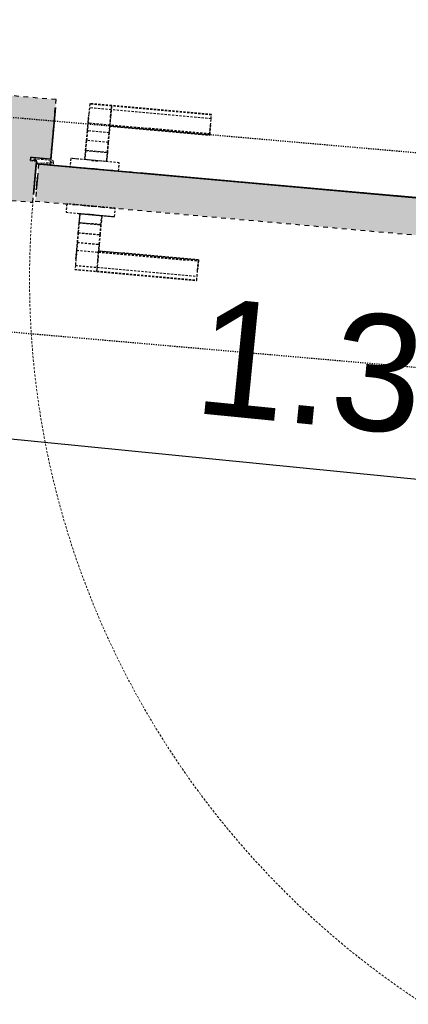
# Model space of a CAD drawing. Header units: centimetres. Extents: x -3926 to 10306, y -31136 to 469.
# Tile 27 of 42: x -947 to -905, y -2411 to -2305. Entities that reach past the tile are written whole.
import ezdxf

# ---------------------------------------------------------------- set-up
doc = ezdxf.new("R2010")
doc.units = ezdxf.units.CM
for name, pattern in [('Alignement de la ligne', [1, 0.5, -0.5]), ('Projeté', [0.396875, 0.238125, -0.15875]), ('Tiret_2_', [0.25, 0.125, -0.125])]:
    doc.linetypes.add(name, pattern=pattern)
for name, color, linetype, lineweight in [('0-1', 7, 'Continuous', 5), ('COTGEN', 7, 'Continuous', 30), ('COTGEN-50', 7, 'Continuous', 30), ('PORTE-1', 7, 'Continuous', 18), ('SOL', 7, 'Continuous', 25)]:
    doc.layers.add(name, color=color, linetype=linetype, lineweight=lineweight)
for name, color, linetype, lineweight, true_color in [('A-DOOR-1', 4, 'Alignement de la ligne', 25, 0x00ffff), ('A-DOOR-FRAM-1', 4, 'Alignement de la ligne', 25, 0x00ffff), ('ANNOTATIONS-1', 4, 'Projeté', 25, 0x00ffff), ('ANNOTATIONS-2', 4, 'Projeté', 18, 0x00ffff), ('COTGEN-1', 9, 'Continuous', 30, 0x808080), ('PORTE-10', 5, 'Continuous', 25, 0x0000ff), ('PORTE-11', 5, 'Tiret_2_', 25, 0x0000ff), ('PORTE-2', 4, 'Projeté', 18, 0x00ffff), ('PORTE-3', 4, 'Projeté', 25, 0x00ffff), ('PORTE-Cadre-meneau-1', 4, 'Projeté', 25, 0x00ffff), ('PORTE-panneau-1', 4, 'Projeté', 25, 0x00ffff)]:
    doc.layers.add(name, color=color, linetype=linetype, lineweight=lineweight, true_color=true_color)
doc.styles.add('Arial_1', font='arial.ttf', dxfattribs={"height": 12.5})
doc.styles.add('Trebuchet MS_1', font='trebuc.ttf', dxfattribs={"height": 12})
doc.dimstyles.new('Cotes_linéaires', dxfattribs={"dimscale": 30.48, "dimtxt": 12.371411, "dimasz": 0.520833, "dimexe": 0.328084, "dimexo": 0, "dimgap": 0.246063, "dimtad": 1, "dimlfac": 0.01, "dimrnd": 0.01, "dimzin": 0, "dimdsep": 46, "dimtxsty": 'Trebuchet MS_1', "dimblk1": 'OBLIQUE', "dimblk2": 'OBLIQUE', "dimsah": 1, "dimcen": 0.09, "dimazin": 0, "dimtfac": 1, "dimtdec": 4, "dimtix": 1, "dimtmove": 0, "dimatfit": 3, "dimfxl": 1, "dimtvp": 1, "dimtfill": 1, "dimtolj": 1, "dimtzin": 0, "dimarcsym": 2})
doc.dimstyles.new('DRMN_COTE', dxfattribs={"dimscale": 30.48, "dimtxt": 12.753242, "dimasz": 0.520833, "dimexe": 0.164042, "dimexo": 0.0625, "dimgap": 0.032808, "dimtad": 1, "dimlfac": 0.01, "dimrnd": 0.01, "dimzin": 0, "dimdsep": 46, "dimtxsty": 'Arial_1', "dimblk1": 'OBLIQUE', "dimblk2": 'OBLIQUE', "dimsah": 1, "dimcen": 0.09, "dimdle": 0.164042, "dimazin": 0, "dimtfac": 1, "dimtdec": 4, "dimtix": 1, "dimtmove": 0, "dimatfit": 3, "dimfxl": 0.164042, "dimfxlon": 1, "dimtvp": 1, "dimtolj": 1, "dimtzin": 0, "dimarcsym": 2})

# ---------------------------------------------------------------- blocks, each defined once
blk = doc.blocks.new('PRT_SIMPLE_HUI_58x68x48 - PRT_BOIS_1V_930x2040x40-V2-2021_015_1113_DCE_1_100_N0_cloison')
at = {"layer": 'ANNOTATIONS-1'}
h = blk.add_hatch(color=256, dxfattribs=at)
h.paths.add_polyline_path([(-49.6, -1.45), (-48.38, -1.28), (-48.44, -1.06), (-48.51, -1.17), (-49.61, -1.32), (-50.05, -1.36), (-50.05, -1.45)])
h.paths.add_polyline_path([(-48.51, -1.06), (-48.38, -0.97), (-48.88, -0.8), (-50.85, -0.8), (-50.85, -1.15), (-50.2, -1.15), (-50.21, -1.03), (-50.52, -1.03), (-50.52, -0.93), (-48.84, -0.94), (-48.52, -1.06)])
at = {"layer": 'PORTE-Cadre-meneau-1'}
h = blk.add_hatch(color=256, dxfattribs=at)
h.paths.add_polyline_path([(47.5, -5.6), (47.5, -4.75), (47.03, -4.75), (47.03, 4.75), (47.5, 4.79), (47.5, 5.6), (41.7, 5.6), (41.7, -0.8), (43.85, -0.8), (43.85, -1.15), (43.2, -1.21), (43.2, -5.6), (47.11, -5.6)])
h.paths.add_polyline_path([(-50.2, -5.6), (-50.2, -1.15), (-50.85, -1.15), (-50.85, -0.8), (-48.7, -0.77), (-48.7, 5.6), (-54.5, 5.6), (-54.5, 4.75), (-54.04, 4.75), (-54.04, -4.75), (-54.5, -4.79), (-54.5, -5.6), (-50.42, -5.6)])
h.paths.add_polyline_path([(-50.85, -0.8), (-50.85, -0.8), (-51.37, 4.99)])
at = {"layer": 'PORTE-panneau-1'}
blk.add_hatch(color=256, dxfattribs=at).paths.add_polyline_path([(43.05, -5.45), (43.05, -1.45), (-49.95, -1.48), (-49.95, -5.45), (42.59, -5.45)])
at = {"layer": 'A-DOOR-1'}
for p, q in [((43.05, -1.45), (-49.95, -1.45)), ((-49.95, -1.45), (-49.95, -5.45)), ((-49.95, -5.45), (43.05, -5.45))]:
    blk.add_line(p, q, dxfattribs=at)
at = {"layer": 'A-DOOR-FRAM-1'}
for p, q in [((-48.7, 5.6), (-54.5, 5.6)), ((-48.7, -0.8), (-48.7, 5.6)), ((-50.85, -0.8), (-48.7, -0.8)), ((-50.85, -1.15), (-50.85, -0.8)), ((-50.2, -1.15), (-50.85, -1.15)), ((-50.2, -5.6), (-50.2, -1.15)), ((-54.5, -5.6), (-50.2, -5.6))]:
    blk.add_line(p, q, dxfattribs=at)
at = {"layer": 'ANNOTATIONS-2'}
for p, q in [((-48.85, -0.8), (-50.85, -0.8)), ((-50.85, -0.8), (-50.85, -1.15)), ((-50.52, -1.03), (-50.52, -0.93)), ((-50.52, -0.93), (-48.87, -0.93)), ((-50.2, -1.03), (-50.52, -1.03)), ((-50.2, -1.15), (-50.2, -1.03)), ((-48.87, -0.93), (-48.51, -1.06)), ((-48.38, -0.97), (-48.85, -0.8)), ((-48.38, -1.28), (-48.38, -0.97)), ((-50.85, -1.15), (-50.2, -1.15)), ((-49.61, -1.32), (-50.05, -1.32)), ((-50.05, -1.32), (-50.05, -1.45)), ((-50.05, -1.45), (-49.6, -1.45)), ((-48.51, -1.17), (-49.61, -1.32)), ((-49.6, -1.45), (-48.38, -1.28)), ((-48.51, -1.06), (-48.51, -1.17))]:
    blk.add_line(p, q, dxfattribs=at)
at = {"layer": 'PORTE-2'}
blk.add_arc((42.8, -5.45), 93, 180, 269.3192, dxfattribs=at)
at = {"layer": 'PORTE-3'}
for p, q in [((-42.71, 5.5), (-45.06, 5.5)), ((-45.06, 5.5), (-45.06, 5.45)), ((-45.06, 5.45), (-45.06, 5.04)), ((-45.06, 5.45), (-45.06, 5.04)), ((-42.71, 5.45), (-45.06, 5.45)), ((-42.71, 5.45), (-45.06, 5.45)), ((-31.96, 5.5), (-42.71, 5.5)), ((-42.71, 5.5), (-42.71, 5.45)), ((-42.71, 5.45), (-42.71, 5.5)), ((-42.71, 5.45), (-42.71, 5.04)), ((-42.71, 5.45), (-42.71, 5.04)), ((-31.96, 5.45), (-42.71, 5.45)), ((-31.96, 5.45), (-42.71, 5.45)), ((-42.71, 5.04), (-42.71, 5.45)), ((-42.71, 5.04), (-42.71, 5.45)), ((-31.96, 5.45), (-31.96, 5.5)), ((-31.96, 5.04), (-31.96, 5.45)), ((-31.96, 5.04), (-31.96, 5.45)), ((-45.06, 5.04), (-45.06, 4.33)), ((-45.06, 5.04), (-45.06, 4.33)), ((-42.71, 5.04), (-45.06, 5.04)), ((-45.06, 3.4), (-45.06, 4.33)), ((-45.06, 4.33), (-45.06, 3.4)), ((-42.71, 5.04), (-42.71, 4.33)), ((-42.71, 5.04), (-42.71, 4.33)), ((-31.96, 5.04), (-42.71, 5.04)), ((-42.71, 4.33), (-42.71, 5.04)), ((-42.71, 4.33), (-42.71, 5.04)), ((-42.71, 3.4), (-42.71, 4.33)), ((-42.71, 4.33), (-42.71, 3.4)), ((-42.71, 3.4), (-42.71, 4.33)), ((-42.71, 4.33), (-42.71, 3.4)), ((-31.96, 4.33), (-31.96, 5.04)), ((-31.96, 4.33), (-31.96, 5.04)), ((-31.96, 3.4), (-31.96, 4.33)), ((-31.96, 4.33), (-31.96, 3.4)), ((-45.06, 2.56), (-45.06, 3.4)), ((-45.06, 3.4), (-45.06, 2.56)), ((-42.71, 3.4), (-45.06, 3.4)), ((-42.71, 3.4), (-45.06, 3.4)), ((-42.71, 3.4), (-42.71, 3.28)), ((-42.71, 3.28), (-42.71, 3.4)), ((-31.96, 3.4), (-42.71, 3.4)), ((-31.96, 3.4), (-42.71, 3.4)), ((-42.71, 2.56), (-42.71, 3.4)), ((-42.71, 3.4), (-42.71, 2.56)), ((-31.96, 3.28), (-42.71, 3.28)), ((-42.71, 3.28), (-31.96, 3.28)), ((-31.96, 3.4), (-31.96, 3.28)), ((-31.96, 3.28), (-31.96, 3.4)), ((-45.06, 1.52), (-45.06, 2.56)), ((-45.06, 2.56), (-45.06, 1.52)), ((-42.71, 2.56), (-45.06, 2.56)), ((-42.71, 2.56), (-45.06, 2.56)), ((-42.71, 1.52), (-42.71, 2.56)), ((-42.71, 2.56), (-42.71, 1.52)), ((-45.06, 0.44), (-45.06, 1.52)), ((-45.06, 1.52), (-45.06, 0.44)), ((-42.71, 1.52), (-45.06, 1.52)), ((-42.71, 1.52), (-45.06, 1.52)), ((-42.71, 0.44), (-42.71, 1.52)), ((-42.71, 1.52), (-42.71, 0.44)), ((-45.06, 0.44), (-45.06, -0.4)), ((-45.06, -0.4), (-45.06, 0.44)), ((-42.71, 0.44), (-45.06, 0.44)), ((-45.06, 0.44), (-42.71, 0.44)), ((-42.71, 0.44), (-42.71, -0.4)), ((-42.71, -0.4), (-42.71, 0.44)), ((-46.56, -0.55), (-46.56, -1.45)), ((-45.8, -0.55), (-46.56, -0.55)), ((-45.8, -0.55), (-46.56, -0.55)), ((-46.56, -0.55), (-46.56, -1.45)), ((-41.34, -0.55), (-46.56, -0.55)), ((-45.8, -0.55), (-46.56, -0.55)), ((-41.34, -0.55), (-45.75, -0.55)), ((-41.34, -0.55), (-45.75, -0.55)), ((-41.34, -0.55), (-45.75, -0.55)), ((-45.06, -0.4), (-45.06, -0.5)), ((-45.06, -0.5), (-42.71, -0.5)), ((-44.3, -0.55), (-43.6, -0.55)), ((-44.3, -0.55), (-43.6, -0.55)), ((-42.71, -0.5), (-42.71, -0.4)), ((-41.34, -1.45), (-41.34, -0.55)), ((-41.34, -1.45), (-41.34, -0.55)), ((-46.56, -1.45), (-41.34, -1.45)), ((-46.56, -1.45), (-41.34, -1.45)), ((-46.56, -1.45), (-41.34, -1.45)), ((-46.56, -1.45), (-41.34, -1.45)), ((-43.6, -1.45), (-44.3, -1.45)), ((-43.6, -1.45), (-44.3, -1.45)), ((-49.95, -4.25), (-49.95, -2.65)), ((-49.95, -2.65), (-49.95, -2.9)), ((-49.95, -2.9), (-49.95, -4)), ((-49.95, -2.98), (-49.95, -3.27)), ((-49.95, -3.45), (-49.95, -3.15)), ((-49.95, -3.5), (-49.95, -3.4)), ((-49.95, -3.82), (-49.95, -3.45)), ((-49.95, -3.63), (-49.95, -3.92)), ((-49.95, -4), (-49.95, -4.25)), ((-46.56, -5.45), (-46.56, -6.35)), ((-45.31, -5.45), (-46.56, -5.45)), ((-45.31, -5.45), (-46.56, -5.45)), ((-46.56, -5.45), (-46.56, -6.35)), ((-45.31, -5.45), (-46.56, -5.45)), ((-45.31, -5.45), (-46.56, -5.45)), ((-41.34, -5.45), (-45.26, -5.45)), ((-41.34, -5.45), (-45.26, -5.45)), ((-41.34, -5.45), (-45.26, -5.45)), ((-41.34, -5.45), (-45.26, -5.45)), ((-44.3, -5.45), (-43.6, -5.45)), ((-44.3, -5.45), (-43.6, -5.45)), ((-41.34, -6.35), (-41.34, -5.45)), ((-41.34, -6.35), (-41.34, -5.45)), ((-46.56, -6.35), (-45.26, -6.35)), ((-46.56, -6.35), (-45.26, -6.35)), ((-46.56, -6.35), (-45.26, -6.35)), ((-46.56, -6.35), (-41.34, -6.35)), ((-45.22, -6.35), (-41.34, -6.35)), ((-45.22, -6.35), (-41.34, -6.35)), ((-45.22, -6.35), (-41.34, -6.35)), ((-42.71, -6.4), (-45.06, -6.4)), ((-45.06, -6.4), (-45.06, -6.5)), ((-45.06, -7.34), (-45.06, -6.5)), ((-45.06, -6.5), (-45.06, -7.34)), ((-45.06, -7.34), (-45.06, -8.42)), ((-45.06, -8.42), (-45.06, -7.34)), ((-45.06, -7.34), (-42.71, -7.34)), ((-42.71, -7.34), (-45.06, -7.34)), ((-43.6, -6.35), (-44.3, -6.35)), ((-43.6, -6.35), (-44.3, -6.35)), ((-42.71, -6.5), (-42.71, -6.4)), ((-42.71, -7.34), (-42.71, -6.5)), ((-42.71, -6.5), (-42.71, -7.34)), ((-42.71, -7.34), (-42.71, -8.42)), ((-42.71, -8.42), (-42.71, -7.34)), ((-45.06, -8.42), (-45.06, -9.46)), ((-45.06, -9.46), (-45.06, -8.42)), ((-45.06, -8.42), (-42.71, -8.42)), ((-45.04, -8.42), (-42.71, -8.42)), ((-42.71, -8.42), (-42.71, -9.46)), ((-42.71, -9.46), (-42.71, -8.42)), ((-45.06, -9.46), (-45.06, -10.3)), ((-45.06, -10.3), (-45.06, -9.46)), ((-45.06, -9.46), (-42.71, -9.46)), ((-45.06, -9.46), (-42.71, -9.46)), ((-42.71, -9.46), (-42.71, -10.3)), ((-42.71, -10.3), (-42.71, -9.46)), ((-45.06, -10.3), (-45.06, -11.23)), ((-45.06, -11.23), (-45.06, -10.3)), ((-45.06, -10.3), (-42.71, -10.3)), ((-45.06, -10.3), (-42.71, -10.3)), ((-42.71, -10.3), (-42.71, -10.18)), ((-42.71, -10.18), (-42.71, -10.3)), ((-42.71, -10.18), (-31.96, -10.18)), ((-31.96, -10.18), (-42.71, -10.18)), ((-42.71, -10.3), (-42.71, -11.23)), ((-42.71, -11.23), (-42.71, -10.3)), ((-42.71, -10.3), (-31.96, -10.3)), ((-42.71, -10.3), (-31.96, -10.3)), ((-42.71, -10.3), (-42.71, -11.23)), ((-42.71, -11.23), (-42.71, -10.3)), ((-31.96, -10.3), (-31.96, -10.18)), ((-31.96, -10.18), (-31.96, -10.3)), ((-31.96, -10.3), (-31.96, -11.23)), ((-31.96, -11.23), (-31.96, -10.3)), ((-45.06, -11.23), (-45.06, -11.94)), ((-45.06, -11.23), (-45.06, -11.94)), ((-42.71, -11.23), (-42.71, -11.94)), ((-42.71, -11.23), (-42.71, -11.94)), ((-42.71, -11.94), (-42.71, -11.23)), ((-42.71, -11.94), (-42.71, -11.23)), ((-31.96, -11.94), (-31.96, -11.23)), ((-31.96, -11.48), (-31.96, -11.23)), ((-31.96, -11.94), (-31.96, -11.5)), ((-45.06, -11.94), (-45.06, -12.35)), ((-45.06, -11.94), (-45.06, -12.35)), ((-45.06, -11.94), (-42.71, -11.94)), ((-45.06, -12.35), (-45.06, -12.4)), ((-45.06, -12.35), (-42.71, -12.35)), ((-45.06, -12.35), (-42.71, -12.35)), ((-45.06, -12.4), (-42.71, -12.4)), ((-42.71, -11.94), (-42.71, -12.35)), ((-42.71, -11.94), (-42.71, -12.35)), ((-42.71, -11.94), (-31.96, -11.94)), ((-42.71, -12.35), (-42.71, -11.94)), ((-42.71, -12.35), (-42.71, -11.94)), ((-42.71, -12.35), (-42.71, -12.4)), ((-42.71, -12.35), (-31.96, -12.35)), ((-42.71, -12.35), (-31.96, -12.35)), ((-42.71, -12.4), (-42.71, -12.35)), ((-42.71, -12.4), (-31.96, -12.4)), ((-31.96, -12.35), (-31.96, -11.94)), ((-31.96, -12.35), (-31.96, -11.94)), ((-31.96, -12.4), (-31.96, -12.35))]:
    blk.add_line(p, q, dxfattribs=at)
at = {"layer": 'PORTE-Cadre-meneau-1'}
for p, q in [((-48.7, 4.72), (-48.7, -0.8)), ((-48.7, -0.8), (-50.85, -0.8)), ((-50.85, -0.8), (-50.85, -1.15)), ((-50.85, -1.15), (-50.2, -1.15)), ((-50.2, -1.15), (-50.2, -4.73))]:
    blk.add_line(p, q, dxfattribs=at)
at = {"layer": 'PORTE-panneau-1'}
for p, q in [((43.05, -1.45), (-49.95, -1.45)), ((-49.95, -2.65), (-49.95, -4.25))]:
    blk.add_line(p, q, dxfattribs=at)
blk = doc.blocks.new('B02_ARC_rvt-1-2021_015_1113_DCE_1_100_N0_cloison')
at = {"layer": 'SOL'}
for p, q in [((-943.25, -2320.34), (-942.75, -2314.73)), ((-942.75, -2314.73), (-943.25, -2320.34)), ((-943.28, -2320.67), (-943.26, -2320.47)), ((-943.26, -2320.47), (-943.28, -2320.67)), ((-945.09, -2324.07), (-944.8, -2320.8)), ((-944.8, -2320.8), (-945.09, -2324.07)), ((-944.8, -2320.8), (-851.77, -2329.1)), ((-851.77, -2329.1), (-944.8, -2320.8)), ((-943.3, -2320.93), (-943.29, -2320.8)), ((-943.29, -2320.8), (-943.3, -2320.93)), ((-853.26, -2328.96), (-943.3, -2320.93)), ((-943.3, -2320.93), (-853.26, -2328.96))]:
    blk.add_line(p, q, dxfattribs=at)
at = {"layer": 'PORTE-1', "rotation": 354.9012605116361}
blk.add_blockref('PRT_SIMPLE_HUI_58x68x48 - PRT_BOIS_1V_930x2040x40-V2-2021_015_1113_DCE_1_100_N0_cloison', (-894.67, -2323.81), dxfattribs=at)
blk = doc.blocks.new('Ouverture en rectangle - Ouverture en rectangle _150x207_-3217538-2021_015_1113_DCE_1_100_N0_cloison')
at = {"layer": 'PORTE-11'}
for p, q in [((-75, 11.5), (75, 11.5)), ((75, -11.5), (-75, -11.5))]:
    blk.add_line(p, q, dxfattribs=at)
blk = doc.blocks.new('B02_DC_STR_rvt-1-2021_015_1113_DCE_1_100_N0_cloison')
at = {"layer": 'PORTE-10', "rotation": 174.9989986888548}
blk.add_blockref('Ouverture en rectangle - Ouverture en rectangle _150x207_-3217538-2021_015_1113_DCE_1_100_N0_cloison', (-918.91, -2329.83), dxfattribs=at)
blk = doc.blocks.new('DIMBLOCK17-2021_015_1113_DCE_1_100_N0_cloison')
at = {"layer": 'COTGEN-50', "color": 8, "true_color": 0x808080}
for p, q in [((-980.07, -2347.1), (-971.38, -2339.99)), ((-980.07, -2347.1), (-979.57, -2342.13)), ((-985.04, -2346.61), (-838.52, -2361.14)), ((-980.07, -2347.1), (-988.75, -2354.22)), ((-980.07, -2347.1), (-980.56, -2352.08)), ((-843.5, -2360.65), (-834.81, -2353.54)), ((-843.5, -2360.65), (-843, -2355.67)), ((-843.5, -2360.65), (-852.18, -2367.77)), ((-843.5, -2360.65), (-843.99, -2365.63))]:
    blk.add_line(p, q, dxfattribs=at)
at = {"layer": 'COTGEN-50', "color": 0, "insert": (-926.87, -2335.07), "char_height": 12.5, "width": 40.4965, "attachment_point": 1, "rotation": 354.3355, "line_spacing_factor": 0.941778, "style": 'Arial_1'}
blk.add_mtext('1.37', dxfattribs=at)
blk = doc.blocks.new('_Oblique')
at = {"color": 0, "linetype": 'ByBlock', "lineweight": -2}
blk.add_line((-0.5, -0.5), (0.5, 0.5), dxfattribs=at)
blk = doc.blocks.new('DIMBLOCK39-2021_015_1113_DCE_1_100_N0_cloison')
at = {"layer": 'COTGEN-50'}
for p, q in [((-994.52, -1582.81), (-992.55, -1562.91)), ((-994.52, -1582.81), (-995.51, -1592.76)), ((-471.54, -1639.37), (-469.21, -1619.5)), ((-471.54, -1639.37), (-472.7, -1649.3)), ((-471.54, -1639.37), (-471.54, -1639.37))]:
    blk.add_line(p, q, dxfattribs=at)
at = {"layer": 'COTGEN-50', "lineweight": 70}
for p, q in [((-994.52, -1582.81), (-985.84, -1575.7)), ((-994.52, -1582.81), (-1003.21, -1589.93)), ((-471.54, -1639.37), (-462.73, -1632.41)), ((-471.54, -1639.37), (-480.35, -1646.33))]:
    blk.add_line(p, q, dxfattribs=at)
at = {"layer": 'COTGEN-50'}
blk.add_arc((-3925.85, -31136), 29698.21, 83.320589, 84.335457, dxfattribs=at)
blk.add_arc((-3925.85, -31136), 29698.21, 83.320589, 84.335457, dxfattribs=at)
at = {"layer": 'COTGEN-50', "color": 0, "insert": (-750.98, -1584.99), "char_height": 12, "width": 49.5695, "attachment_point": 1, "rotation": 353.828, "line_spacing_factor": 1.048425, "style": 'Trebuchet MS_1', "bg_fill": 3, "box_fill_scale": 1.25, "bg_fill_color": 256, "bg_fill_true_color": 13158600, "bg_fill_transparency": 0}
blk.add_mtext('1.01°', dxfattribs=at)
blk = doc.blocks.new('DIMBLOCK40-2021_015_1113_DCE_1_100_N0_cloison')
at = {"layer": 'COTGEN-50'}
for p, q in [((-462.15, -1640.82), (-459.82, -1620.96)), ((-462.15, -1640.82), (-463.31, -1650.75)), ((118.38, -1732.03), (122.25, -1712.41)), ((118.38, -1732.03), (116.44, -1741.84)), ((118.38, -1732.03), (118.38, -1732.03))]:
    blk.add_line(p, q, dxfattribs=at)
at = {"layer": 'COTGEN-50', "lineweight": 70}
for p, q in [((-462.15, -1640.82), (-453.34, -1633.86)), ((-462.15, -1640.82), (-470.95, -1647.78)), ((118.38, -1732.03), (127.7, -1725.78)), ((118.38, -1732.03), (109.05, -1738.28))]:
    blk.add_line(p, q, dxfattribs=at)
at = {"layer": 'COTGEN-50'}
blk.add_arc((-1332.77, -9075.1), 7485.09, 78.821215, 83.320589, dxfattribs=at)
blk.add_arc((-1332.77, -9075.1), 7485.09, 78.821215, 83.320589, dxfattribs=at)
at = {"layer": 'COTGEN-50', "color": 0, "insert": (-187.85, -1654.94), "char_height": 12, "width": 49.5695, "attachment_point": 1, "rotation": 351.0709, "line_spacing_factor": 1.048425, "style": 'Trebuchet MS_1', "bg_fill": 3, "box_fill_scale": 1.25, "bg_fill_color": 256, "bg_fill_true_color": 13158600, "bg_fill_transparency": 0}
blk.add_mtext('4.50°', dxfattribs=at)
blk = doc.blocks.new('DIMBLOCK41-2021_015_1113_DCE_1_100_N0_cloison')
at = {"layer": 'COTGEN-50'}
for p, q in [((-2323.02, -1117.45), (-2323.17, -1107.45)), ((-2323.02, -1117.45), (-2318.27, -1427.14)), ((1459.94, -1572.92), (1462.47, -1563.25)), ((1459.94, -1572.92), (1383.27, -1867.09)), ((1459.94, -1572.92), (1459.94, -1572.92))]:
    blk.add_line(p, q, dxfattribs=at)
at = {"layer": 'COTGEN-50', "lineweight": 70}
for p, q in [((-2323.02, -1117.45), (-2315.2, -1109.39)), ((-2323.02, -1117.45), (-2330.83, -1125.51)), ((1459.94, -1572.92), (1469.63, -1567.24)), ((1459.94, -1572.92), (1450.26, -1578.6))]:
    blk.add_line(p, q, dxfattribs=at)
at = {"layer": 'COTGEN-50'}
blk.add_arc((-2106.17, -15253.9), 14138.12, 75.390267, 90.878841, dxfattribs=at)
blk.add_arc((-2106.17, -15253.9), 14138.12, 75.390267, 90.878841, dxfattribs=at)
at = {"layer": 'COTGEN-50', "color": 0, "insert": (-438.27, -1191.48), "char_height": 12, "width": 60.1376, "attachment_point": 1, "rotation": 353.1346, "line_spacing_factor": 1.048425, "style": 'Trebuchet MS_1', "bg_fill": 3, "box_fill_scale": 1.25, "bg_fill_color": 256, "bg_fill_true_color": 13158600, "bg_fill_transparency": 0}
blk.add_mtext('15.49°', dxfattribs=at)

msp = doc.modelspace()

# ---------------------------------------------------------------- block references
at = {"layer": '0-1'}
for name in ['B02_DC_STR_rvt-1-2021_015_1113_DCE_1_100_N0_cloison', 'B02_ARC_rvt-1-2021_015_1113_DCE_1_100_N0_cloison']:
    msp.add_blockref(name, (0, 0), dxfattribs=at)

# ---------------------------------------------------------------- dimensions: what is measured, and where the dimension line sits
at = {"layer": 'COTGEN-1'}
dim = msp.add_linear_dim(base=(-843.495, -2360.651), p1=(-979.573, -2342.129), p2=(-843.002, -2355.675), angle=354.33546, dimstyle='DRMN_COTE', override={"dimpost": '<>', "dimfxl": 137.241612}, dxfattribs=at)
dim.commit()
dim.dimension.update_dxf_attribs({"geometry": 'DIMBLOCK17-2021_015_1113_DCE_1_100_N0_cloison', "text_midpoint": (-911.052, -2346.527)})

# ---------------------------------------------------------------- next in the draw order: dimensions: what is measured, and where the dimension line sits
at = {"layer": 'COTGEN'}
dim = msp.add_angular_dim_3p(base=(-645.756, -1619.486), center=(-3925.854, -31136.004), p1=(-469.215, -1619.503), p2=(-992.549, -1562.909), dimstyle='Cotes_linéaires', override={"dimpost": '<>', "dimfxl": 526.385297}, dxfattribs=at)
dim.commit()
dim.dimension.update_dxf_attribs({"geometry": 'DIMBLOCK39-2021_015_1113_DCE_1_100_N0_cloison', "text_midpoint": (-731.444, -1596.405)})

# ---------------------------------------------------------------- next in the draw order: dimensions: what is measured, and where the dimension line sits
dim = msp.add_angular_dim_3p(base=(-74.313, -1696.566), center=(-1332.766, -9075.105), p1=(122.254, -1712.411), p2=(-459.82, -1620.958), dimstyle='Cotes_linéaires', override={"dimpost": '<>', "dimfxl": 589.214819}, dxfattribs=at)
dim.commit()
dim.dimension.update_dxf_attribs({"geometry": 'DIMBLOCK40-2021_015_1113_DCE_1_100_N0_cloison', "text_midpoint": (-168.878, -1667.287)})

# ---------------------------------------------------------------- next in the draw order: dimensions: what is measured, and where the dimension line sits
dim = msp.add_angular_dim_3p(base=(214.367, -1307.524), center=(-2106.165, -15253.902), p1=(1383.266, -1867.091), p2=(-2318.266, -1427.137), dimstyle='Cotes_linéaires', override={"dimpost": '<>', "dimfxl": 3727.586726}, dxfattribs=at)
dim.commit()
dim.dimension.update_dxf_attribs({"geometry": 'DIMBLOCK41-2021_015_1113_DCE_1_100_N0_cloison', "text_midpoint": (-414.493, -1203.634)})

doc.saveas('drawing.dxf')
